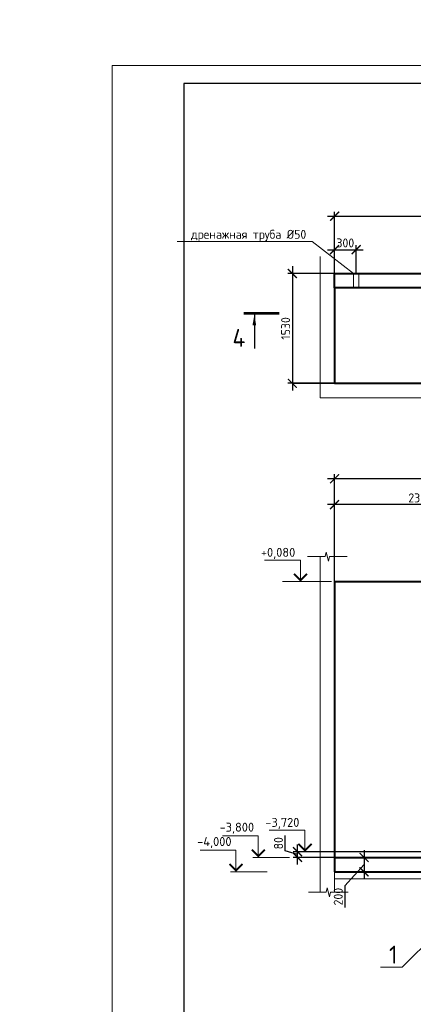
# Model space of a CAD drawing. Header units: millimetres. Extents: x 130535 to 1380046, y -231620 to 121434.
# Tile 70 of 135: x 601230 to 612197, y 8071 to 35487. Entities that reach past the tile are written whole.
import ezdxf
from ezdxf import colors
from ezdxf.entities.mleader import LeaderData, LeaderLine
from ezdxf.math import Vec2, Vec3

# ---------------------------------------------------------------- set-up
doc = ezdxf.new("R2010")
doc.units = ezdxf.units.MM
doc.linetypes.add('DASHED', pattern=[7, 5, -2, 0])
doc.layers.get('DEFPOINTS').update_dxf_attribs({"lineweight": 0})
for name, color, linetype, lineweight in [('!PIARENA-KR-ADDITIONAL TEXT_ВЫНОСКИ', 7, 'Continuous', 13), ('РАЗМЕРЫ', 7, 'Continuous', 9), ('Разрез жилая часть$0$Отметки', 7, 'Continuous', 20), ('Символы 0.20', 7, 'Continuous', 20), ('стены монолит', 7, 'Continuous', 40), ('Тонкая', 7, 'Continuous', 20), ('ТОНКИЕ', 7, 'Continuous', 9), ('Штриховая 0.20', 7, 'DASHED', 20)]:
    doc.layers.add(name, color=color, linetype=linetype, lineweight=lineweight)
doc.layers.add('ТОЛСТЫЕ_ОСНОВНЫЕ', color=7, linetype='Continuous')
doc.styles.add('!Main', font='isocpeui.ttf')
doc.styles.add('GOST-2.304_Type-B', font='GOST_Common.ttf')
doc.styles.add('ГОСТ', font='isocpeur.TTF')
doc.dimstyles.new('СПДС', dxfattribs={"dimscale": 100, "dimtxt": 2.5, "dimasz": 2.5, "dimexe": 1.25, "dimexo": 0, "dimtad": 1, "dimdec": 0, "dimtxsty": 'GOST-2.304_Type-B', "dimblk": 'ARCHTICK', "dimcen": 2.5, "dimdle": 2, "dimadec": 0, "dimazin": 2, "dimtfac": 0.75, "dimtdec": 0, "dimtmove": 1, "dimatfit": 3, "dimfxl": 1, "dimtolj": 1, "dimarcsym": 1})

# ---------------------------------------------------------------- blocks, each defined once
blk = doc.blocks.new('*U1411')
at = {"layer": 'ТОЛСТЫЕ_ОСНОВНЫЕ'}
blk.add_lwpolyline([(20, 5), (589, 5), (589, 415), (20, 415)], close=True, dxfattribs=at)
at = {"layer": 'ТОНКИЕ'}
blk.add_lwpolyline([(0, 0), (594, 0), (594, 420), (0, 420)], close=True, dxfattribs=at)
blk = doc.blocks.new('*U1412')
at = {"layer": 'ТОЛСТЫЕ_ОСНОВНЫЕ'}
blk.add_lwpolyline([(20, 5), (589, 5), (589, 415), (20, 415)], close=True, dxfattribs=at)
at = {"layer": 'ТОНКИЕ'}
blk.add_lwpolyline([(0, 0), (594, 0), (594, 420), (0, 420)], close=True, dxfattribs=at)
blk = doc.blocks.new('_None')
blk = doc.blocks.new('_ArchTick')
at = {"color": 0, "linetype": 'ByBlock', "const_width": 0.15}
blk.add_lwpolyline([(-0.5, -0.5), (0.5, 0.5)], dxfattribs=at)
blk = doc.blocks.new('*D305')
at = {"layer": 'DEFPOINTS', "color": 0, "linetype": 'Continuous', "lineweight": 0, "transparency": 16777216}
for p in [(610002, 22703), (610002, 19841), (625382, 19841)]:
    blk.add_point(p, dxfattribs=at)
at = {"layer": 'РАЗМЕРЫ', "color": 0, "linetype": 'Continuous', "lineweight": -2, "transparency": 16777216}
for p, q in [((610002, 19841), (610002, 22828)), ((625382, 19841), (625382, 22828)), ((625582, 22703), (609802, 22703))]:
    blk.add_line(p, q, dxfattribs=at)
at = {"layer": 'РАЗМЕРЫ', "color": 0, "linetype": 'Continuous', "lineweight": -2, "transparency": 16777216, "xscale": 250, "yscale": 250, "zscale": 250, "rotation": 180}
blk.add_blockref('_ArchTick', (610002, 22703), dxfattribs=at)
at = {"layer": 'РАЗМЕРЫ', "color": 0, "linetype": 'Continuous', "lineweight": -2, "transparency": 16777216, "xscale": 250, "yscale": 250, "zscale": 250}
blk.add_blockref('_ArchTick', (625382, 22703), dxfattribs=at)
at = {"layer": 'РАЗМЕРЫ', "color": 0, "linetype": 'Continuous', "lineweight": 0, "transparency": 16777216, "insert": (617692, 22891), "char_height": 250, "attachment_point": 5, "style": 'GOST-2.304_Type-B'}
blk.add_mtext('\\A1;7690', dxfattribs=at)
blk = doc.blocks.new('*D306')
at = {"layer": 'DEFPOINTS', "color": 0, "linetype": 'Continuous', "lineweight": 0, "transparency": 16777216}
for p in [(610002, 21985), (610002, 19841), (614782, 12573)]:
    blk.add_point(p, dxfattribs=at)
at = {"layer": 'РАЗМЕРЫ', "color": 0, "linetype": 'Continuous', "lineweight": -2, "transparency": 16777216}
for p, q in [((614982, 21985), (609802, 21985)), ((610002, 19841), (610002, 22110)), ((614782, 12573), (614782, 22110))]:
    blk.add_line(p, q, dxfattribs=at)
at = {"layer": 'РАЗМЕРЫ', "color": 0, "linetype": 'Continuous', "lineweight": -2, "transparency": 16777216, "xscale": 250, "yscale": 250, "zscale": 250, "rotation": 180}
blk.add_blockref('_ArchTick', (610002, 21985), dxfattribs=at)
at = {"layer": 'РАЗМЕРЫ', "color": 0, "linetype": 'Continuous', "lineweight": -2, "transparency": 16777216, "xscale": 250, "yscale": 250, "zscale": 250}
blk.add_blockref('_ArchTick', (614782, 21985), dxfattribs=at)
at = {"layer": 'РАЗМЕРЫ', "color": 0, "linetype": 'Continuous', "lineweight": 0, "transparency": 16777216, "insert": (612392, 22172), "char_height": 250, "attachment_point": 5, "style": 'GOST-2.304_Type-B'}
blk.add_mtext('\\A1;2390', dxfattribs=at)
blk = doc.blocks.new('*D307')
at = {"layer": 'DEFPOINTS', "color": 0, "linetype": 'Continuous', "lineweight": 0, "transparency": 16777216}
for p in [(610002, 28422), (608826, 25362), (610002, 25362)]:
    blk.add_point(p, dxfattribs=at)
at = {"layer": 'РАЗМЕРЫ', "color": 0, "linetype": 'Continuous', "lineweight": -2, "transparency": 16777216}
for p, q in [((608826, 28622), (608826, 25162)), ((610002, 28422), (608701, 28422)), ((610002, 25362), (608701, 25362))]:
    blk.add_line(p, q, dxfattribs=at)
at = {"layer": 'РАЗМЕРЫ', "color": 0, "linetype": 'Continuous', "lineweight": -2, "transparency": 16777216, "xscale": 250, "yscale": 250, "zscale": 250}
for p, rotation in [((608826, 28422), 90), ((608826, 25362), 270)]:
    blk.add_blockref('_ArchTick', p, dxfattribs=dict(at, rotation=rotation))
at = {"layer": 'РАЗМЕРЫ', "color": 0, "linetype": 'Continuous', "lineweight": 0, "transparency": 16777216, "insert": (608639, 26892), "char_height": 250, "attachment_point": 5, "rotation": 90, "style": 'GOST-2.304_Type-B'}
blk.add_mtext('\\A1;1530', dxfattribs=at)
blk = doc.blocks.new('*D308')
at = {"layer": 'DEFPOINTS', "color": 0, "linetype": 'Continuous', "lineweight": 0, "transparency": 16777216}
for p in [(625382, 30016), (625382, 28422), (610002, 28222)]:
    blk.add_point(p, dxfattribs=at)
at = {"layer": 'РАЗМЕРЫ', "color": 0, "linetype": 'Continuous', "lineweight": -2, "transparency": 16777216}
for p, q in [((609802, 30016), (625582, 30016)), ((610002, 28222), (610002, 30141)), ((625382, 28422), (625382, 30141))]:
    blk.add_line(p, q, dxfattribs=at)
at = {"layer": 'РАЗМЕРЫ', "color": 0, "linetype": 'Continuous', "lineweight": -2, "transparency": 16777216, "xscale": 250, "yscale": 250, "zscale": 250, "rotation": 180}
blk.add_blockref('_ArchTick', (610002, 30016), dxfattribs=at)
at = {"layer": 'РАЗМЕРЫ', "color": 0, "linetype": 'Continuous', "lineweight": -2, "transparency": 16777216, "xscale": 250, "yscale": 250, "zscale": 250}
blk.add_blockref('_ArchTick', (625382, 30016), dxfattribs=at)
at = {"layer": 'РАЗМЕРЫ', "color": 0, "linetype": 'Continuous', "lineweight": 0, "transparency": 16777216, "insert": (617692, 30204), "char_height": 250, "attachment_point": 5, "style": 'GOST-2.304_Type-B'}
blk.add_mtext('\\A1;7690', dxfattribs=at)
blk = doc.blocks.new('*D329')
at = {"layer": 'DEFPOINTS', "color": 0, "linetype": 'Continuous', "lineweight": 0, "transparency": 16777216}
for p in [(610602, 29083), (610002, 28422), (610602, 28422)]:
    blk.add_point(p, dxfattribs=at)
at = {"layer": 'РАЗМЕРЫ', "color": 0, "linetype": 'Continuous', "lineweight": -2, "transparency": 16777216}
for p, q in [((609802, 29083), (610802, 29083)), ((610002, 28422), (610002, 29208)), ((610602, 28422), (610602, 29208))]:
    blk.add_line(p, q, dxfattribs=at)
at = {"layer": 'РАЗМЕРЫ', "color": 0, "linetype": 'Continuous', "lineweight": -2, "transparency": 16777216, "xscale": 250, "yscale": 250, "zscale": 250, "rotation": 180}
blk.add_blockref('_ArchTick', (610002, 29083), dxfattribs=at)
at = {"layer": 'РАЗМЕРЫ', "color": 0, "linetype": 'Continuous', "lineweight": -2, "transparency": 16777216, "xscale": 250, "yscale": 250, "zscale": 250}
blk.add_blockref('_ArchTick', (610602, 29083), dxfattribs=at)
at = {"layer": 'РАЗМЕРЫ', "color": 0, "linetype": 'Continuous', "lineweight": 0, "transparency": 16777216, "insert": (610302, 29271), "char_height": 250, "attachment_point": 5, "style": 'GOST-2.304_Type-B'}
blk.add_mtext('\\A1;300', dxfattribs=at)
blk = doc.blocks.new('*D486')
at = {"layer": 'DEFPOINTS', "color": 0, "linetype": 'Continuous', "lineweight": 0, "transparency": 16777216}
for p in [(613379, 12161, -700), (610824, 11761), (613379, 11761, -1050)]:
    blk.add_point(p, dxfattribs=at)
at = {"layer": 'РАЗМЕРЫ', "color": 0, "linetype": 'Continuous', "lineweight": -2, "transparency": 16777216}
for p, q in [((610824, 12361), (610824, 11561)), ((613379, 12161), (610699, 12161)), ((610824, 11961), (610293, 11369)), ((613379, 11761), (610699, 11761)), ((610293, 11369), (610293, 10769))]:
    blk.add_line(p, q, dxfattribs=at)
at = {"layer": 'РАЗМЕРЫ', "color": 0, "linetype": 'Continuous', "lineweight": -2, "transparency": 16777216, "xscale": 250, "yscale": 250, "zscale": 250}
for p, rotation in [((610824, 12161), 90), ((610824, 11761), 270)]:
    blk.add_blockref('_ArchTick', p, dxfattribs=dict(at, rotation=rotation))
at = {"layer": 'РАЗМЕРЫ', "color": 0, "linetype": 'Continuous', "lineweight": 0, "transparency": 16777216, "insert": (610105, 11069), "char_height": 250, "attachment_point": 5, "rotation": 90, "style": 'GOST-2.304_Type-B'}
blk.add_mtext('\\A1;200', dxfattribs=at)
blk = doc.blocks.new('*D489')
at = {"layer": 'DEFPOINTS', "color": 0, "linetype": 'Continuous', "lineweight": 0, "transparency": 16777216}
for p in [(608970, 12321), (610126, 12161, -3225), (614782, 12321)]:
    blk.add_point(p, dxfattribs=at)
at = {"layer": 'РАЗМЕРЫ', "color": 0, "linetype": 'Continuous', "lineweight": -2, "transparency": 16777216}
for p, q in [((608626, 12344), (608626, 12769)), ((608970, 12241), (608626, 12344)), ((608970, 11961), (608970, 12521)), ((614782, 12321), (608845, 12321)), ((610126, 12161), (608845, 12161))]:
    blk.add_line(p, q, dxfattribs=at)
at = {"layer": 'РАЗМЕРЫ', "color": 0, "linetype": 'Continuous', "lineweight": -2, "transparency": 16777216, "xscale": 250, "yscale": 250, "zscale": 250}
for p, rotation in [((608970, 12321), 90), ((608970, 12161), 270)]:
    blk.add_blockref('_ArchTick', p, dxfattribs=dict(at, rotation=rotation))
at = {"layer": 'РАЗМЕРЫ', "color": 0, "linetype": 'Continuous', "lineweight": 0, "transparency": 16777216, "insert": (608439, 12556), "char_height": 250, "attachment_point": 5, "rotation": 90, "style": 'GOST-2.304_Type-B'}
blk.add_mtext('\\A1;80', dxfattribs=at)

msp = doc.modelspace()

# ---------------------------------------------------------------- linework, layer by layer
at = {"layer": 'РАЗМЕРЫ', "linetype": 'Continuous', "lineweight": 0}
for p, q in [((609601.9, 24961.7, -700), (609601.9, 28896.8)), ((610001.9, 25361.7), (610001.9, 28896.8)), ((628180.7, 25361.7, -700), (608837, 25361.7, -700)), ((628180.7, 24961.7, -700), (609601.9, 24961.7, -700)), ((609597.4, 20539.1, 700), (609597.4, 11192.8)), ((609997.4, 20539.1), (609997.4, 11192.8, -700))]:
    msp.add_line(p, q, dxfattribs=at)
at = {"layer": 'Символы 0.20', "color": 1, "linetype": 'Continuous', "lineweight": 20, "ltscale": 100}
for p, q in [((609054.5, 20440.8), (608054.5, 20440.8)), ((609920.6, 19840.8), (608552.6, 19840.8)), ((609178.6, 12920.8, -7150), (608178.6, 12920.8, -7150)), ((607877.9, 12760.8, -7850), (606877.9, 12760.8, -7850)), ((607254.2, 12360.8, -7150), (606254.2, 12360.8, -7150)), ((608744, 12160.8, -7850), (607877.9, 12160.8, -7850)), ((608120.3, 11760.8, -7150), (607254.2, 11760.8, -7150))]:
    msp.add_line(p, q, dxfattribs=at)
at = {"layer": 'Символы 0.20', "color": 1, "linetype": 'Continuous', "lineweight": 20, "ltscale": 10000}
for p, q in [((607727.9, 12160.8, -7850), (608027.9, 12160.8, -7850)), ((607104.2, 11760.8, -7150), (607404.2, 11760.8, -7150))]:
    msp.add_line(p, q, dxfattribs=at)
msp.add_lwpolyline([(609054.5, 19840.8), (609054.5, 20440.8)], dxfattribs=at)
at = {"layer": 'Символы 0.20', "color": 1, "linetype": 'Continuous', "lineweight": 20, "ltscale": 10000, "const_width": 50}
msp.add_lwpolyline([(609236.8, 20058.5), (609054.5, 19876.2), (608872.2, 20058.5)], dxfattribs=at)
at = {"layer": 'Символы 0.20', "color": 1, "linetype": 'Continuous', "lineweight": 20, "ltscale": 10000}
for points, elevation in [([(609178.6, 12320.8), (609178.6, 12920.8)], -7150), ([(607877.9, 12160.8), (607877.9, 12760.8)], -7850), ([(607254.2, 11760.8), (607254.2, 12360.8)], -7150)]:
    msp.add_lwpolyline(points, dxfattribs=dict(at, elevation=elevation))
at = {"layer": 'Символы 0.20', "color": 1, "linetype": 'Continuous', "lineweight": 20, "ltscale": 10000, "const_width": 50}
for points, elevation in [([(608060.3, 12378.5), (607877.9, 12196.2), (607695.6, 12378.5)], -7850), ([(609360.9, 12538.5), (609178.6, 12356.2), (608996.2, 12538.5)], -7150), ([(607436.5, 11978.5), (607254.2, 11796.2), (607071.8, 11978.5)], -7150)]:
    msp.add_lwpolyline(points, dxfattribs=dict(at, elevation=elevation))
at = {"layer": 'стены монолит', "ltscale": 100}
for p, q in [((610001.9, 28021.7, -700), (610001.9, 25361.7)), ((610001.9, 19840.8), (609997.4, 11760.8, -700)), ((610001.9, 19840.8), (625381.9, 19840.8)), ((609997.4, 12160.8), (614777.5, 12160.8, -700)), ((609997.4, 11760.8, -700), (614777.4, 11760.8, -700))]:
    msp.add_line(p, q, dxfattribs=at)
at = {"layer": 'стены монолит', "color": 0, "lineweight": 18, "ltscale": 100}
msp.add_line((609997.4, 11560.8, -700), (614831, 11560.8, -700), dxfattribs=at)
at = {"layer": 'стены монолит', "ltscale": 100}
msp.add_lwpolyline([(610001.9, 28421.7), (625381.9, 28421.7), (625381.9, 28021.7), (610001.9, 28021.7)], close=True, dxfattribs=at)
msp.add_lwpolyline([(625381.9, 28021.7), (627781.9, 28021.7), (627781.9, 25361.7), (610001.9, 25361.7)], dxfattribs=at)
at = {"layer": 'Тонкая', "elevation": 700}
msp.add_lwpolyline([(609246.5, 20539.1), (609321.5, 20539.1), (609736.3, 20539.1), (609767.5, 20664.1), (609830, 20414.1), (609861.3, 20539.1), (610276, 20539.1), (610351, 20539.1)], dxfattribs=at)
at = {"layer": 'Тонкая'}
msp.add_lwpolyline([(609275.3, 11192.8), (609350.3, 11192.8), (609765, 11192.8), (609796.3, 11317.8), (609858.8, 11067.8), (609890, 11192.8), (610304.8, 11192.8), (610379.8, 11192.8)], dxfattribs=at)
at = {"layer": 'ТОНКИЕ', "linetype": 'Continuous', "lineweight": 25, "ltscale": 200}
msp.add_line((607767.2, 27278.3), (607767.2, 26328.3), dxfattribs=at)
at = {"layer": 'ТОНКИЕ', "linetype": 'Continuous', "lineweight": 25, "ltscale": 200, "const_width": 70}
msp.add_lwpolyline([(607467.2, 27313.3), (608467.2, 27313.3)], dxfattribs=at)
at = {"layer": 'ТОНКИЕ', "linetype": 'Continuous', "lineweight": 25, "ltscale": 200}
msp.add_solid([(607767.2, 27278.3), (607817.5, 26977.9), (607716.9, 26977.9)], dxfattribs=at)
at = {"layer": 'Штриховая 0.20'}
msp.add_lwpolyline([(610676.9, 28421.7), (610676.9, 28021.7), (610526.9, 28021.7), (610526.9, 28421.7)], close=True, dxfattribs=at)

# ---------------------------------------------------------------- block references
at = {"xscale": 100, "yscale": 100, "zscale": 100}
for name in ['*U1411', '*U1412']:
    msp.add_blockref(name, (603807.5, -7790.1), dxfattribs=at)

# ---------------------------------------------------------------- texts
at = {"layer": 'Разрез жилая часть$0$Отметки', "linetype": 'Continuous', "lineweight": 25, "ltscale": 100, "style": 'ГОСТ'}
for s, p in [('+0,080', (607949.5, 20530.8)), ('-3,720', (608073.6, 13010.8, -7150)), ('-3,800', (606797.9, 12878.3, -7850)), ('-4,000', (606174.2, 12478.3, -7150))]:
    msp.add_text(s, height=250, dxfattribs=at).set_placement(p)
at = {"layer": 'ТОНКИЕ', "linetype": 'Continuous', "lineweight": 0, "insert": (607337.2, 26628.3), "char_height": 500, "attachment_point": 5, "style": 'GOST-2.304_Type-B'}
msp.add_mtext_dynamic_manual_height_columns('4', width=723.88, gutter_width=25, heights=[0], dxfattribs=at)

# ---------------------------------------------------------------- dimensions: what is measured, and where the dimension line sits
at = {"layer": 'РАЗМЕРЫ', "linetype": 'Continuous', "lineweight": 0}
for base, p1, p2, angle, picture, middle in [((625381.9, 30016.4), (610001.9, 28221.7), (625381.9, 28421.7), 180, '*D308', (617691.9, 30203.9)), ((610601.9, 29083.3), (610001.9, 28421.7), (610601.9, 28421.7), 180, '*D329', (610301.9, 29270.8)), ((608826.3, 25361.7), (610001.9, 28421.7), (610001.9, 25361.7), 90, '*D307', (608638.8, 26891.7)), ((608970.2, 12320.8), (610126, 12160.8, -3225), (614782, 12320.8), 90, '*D489', (608438.9, 12406.4))]:
    dim = msp.add_linear_dim(base=base, p1=p1, p2=p2, angle=angle, dimstyle='СПДС', override={"dimlfac": 0.5}, dxfattribs=at)
    dim.commit()
    dim.dimension.update_dxf_attribs({"geometry": picture, "text_midpoint": middle})
for base, p1, picture, middle in [((610001.9, 22703.3), (625381.9, 19840.8), '*D305', (617691.9, 22890.8)), ((610001.9, 21984.5), (614782, 12572.8), '*D306', (612392, 22172))]:
    dim = msp.add_linear_dim(base=base, p1=p1, p2=(610001.9, 19840.8), dimstyle='СПДС', override={"dimlfac": 0.5, "dimrnd": 5}, dxfattribs=at)
    dim.commit()
    dim.dimension.update_dxf_attribs({"geometry": picture, "text_midpoint": middle})
dim = msp.add_linear_dim(base=(610823.8, 11760.8, -3225), p1=(613378.5, 12160.8, -3925), p2=(613378.5, 11760.8, -4275), angle=90, dimstyle='СПДС', override={"dimlfac": 0.5}, dxfattribs=at)
dim.commit()
dim.dimension.update_dxf_attribs({"geometry": '*D486', "text_midpoint": (610292.5, 11306.9, -3225), "dimtype": 160})

# ---------------------------------------------------------------- leaders
at = {"layer": '!PIARENA-KR-ADDITIONAL TEXT_ВЫНОСКИ', "ltscale": 30}
ml = msp.add_multileader_mtext('Standard', dxfattribs=at)
ml.set_content('{\\fISOCPEUR|b0|i0|c0|p34;\\C256;поз.2 нижняя %%c10 А500С, шаг 200х200\\P поз.1   верхняя %%c10 А500С, шаг 200х200\\Pфоновая арматура, раскладку начинать \\Pвдоль цифровых осей}', color=3, style='!Main')
ml.set_leader_properties(color=256, linetype='ByLayer', lineweight=-1)
ml.build(insert=Vec2(0, 0))
ml.multileader.update_dxf_attribs({"text_left_attachment_type": 6, "text_right_attachment_type": 6, "dogleg_length": 0.339, "arrow_head_size": 160000, "scale": 100})
ctx = ml.context
ctx.base_point, ctx.scale, ctx.char_height, ctx.arrow_head_size, ctx.landing_gap_size, ctx.plane_origin = Vec3(817359.6, 17503.3), 100, 250, 160000, 0, Vec3(823407.5, 13210.4)
ctx.left_attachment, ctx.right_attachment, ctx.text_align_type = 6, 6, 1
notes = []
notes.append((ctx, [(0, (1, 1, 0), (823868.6, 17503.3), (-1, 0), 33.9, [(0, [(825874.7, 16893)], 0, [])])]))
ctx.mtext.insert, ctx.mtext.width, ctx.mtext.alignment, ctx.mtext.flow_direction = Vec3(820597.1, 17828.3), 10171.308, 2, 5
at = {"layer": 'Символы 0.20'}
ml = msp.add_multileader_mtext('Standard', dxfattribs=at)
ml.set_content('дренажная труба %%C50', color=256, style='GOST-2.304_Type-B')
ml.set_leader_properties(color=256, linetype='ByLayer', lineweight=-1)
ml.set_arrow_properties(name='NONE')
ml.build(insert=Vec2(0, 0))
ml.multileader.update_dxf_attribs({"text_left_attachment_type": 6, "text_right_attachment_type": 6, "dogleg_length": 1, "arrow_head_size": 18, "scale": 20})
ctx = ml.context
ctx.base_point, ctx.scale, ctx.char_height, ctx.arrow_head_size, ctx.landing_gap_size, ctx.plane_origin = Vec3(605937.9, 29310.7), 20, 250, 18, 9, Vec3(615506, 23441)
ctx.left_attachment, ctx.right_attachment, ctx.text_align_type = 6, 6, 1
notes.append((ctx, [(1, (1, 1, 0), (609378.1, 29310.7), (-1, 0), 101, [(0, [(610526.9, 28421.7)], 0, [])])]))
ctx.mtext.insert, ctx.mtext.alignment, ctx.mtext.flow_direction = Vec3(607607.5, 29635.7), 2, 5
at = {"layer": 'Символы 0.20', "ltscale": 100}
ml = msp.add_multileader_mtext('Standard', dxfattribs=at)
ml.set_content('Труба Тр\\Pниз трубы на 50 мм выше верха плиты', color=256, style='ГОСТ')
ml.set_leader_properties(color=256, linetype='ByLayer', lineweight=-1)
ml.set_arrow_properties(name='NONE')
ml.build(insert=Vec2(0, 0))
ml.multileader.update_dxf_attribs({"text_left_attachment_type": 6, "text_right_attachment_type": 6, "dogleg_length": 2.5, "arrow_head_size": 45, "scale": 100})
ctx = ml.context
ctx.base_point, ctx.scale, ctx.char_height, ctx.arrow_head_size, ctx.landing_gap_size, ctx.plane_origin = Vec3(501440.4, 12197.9), 100, 300, 45, 22.5, Vec3(511146.9, 8887.5)
ctx.left_attachment, ctx.right_attachment = 6, 6
notes.append((ctx, [(1, (1, 1, 0), (505500.4, 12197.9), (-1, 0), 250, [(0, [(506139.9, 10557.6)], 0, [])])]))
ctx.mtext.insert, ctx.mtext.width, ctx.mtext.flow_direction = Vec3(501462.9, 12587.9), 3780.751, 5
ml = msp.add_multileader_mtext('Standard', dxfattribs=at)
ml.set_content('Труба Тр\\Pниз трубы на 50 мм выше верха плиты', color=256, style='ГОСТ')
ml.set_leader_properties(color=256, linetype='ByLayer', lineweight=-1)
ml.set_arrow_properties(name='NONE')
ml.build(insert=Vec2(0, 0))
ml.multileader.update_dxf_attribs({"text_left_attachment_type": 6, "text_right_attachment_type": 6, "dogleg_length": 2.5, "arrow_head_size": 45, "scale": 100})
ctx = ml.context
ctx.base_point, ctx.scale, ctx.char_height, ctx.arrow_head_size, ctx.landing_gap_size, ctx.plane_origin = Vec3(569521.5, 12390.6), 100, 300, 45, 22.5, Vec3(579228, 9080.1)
ctx.left_attachment, ctx.right_attachment = 6, 6
notes.append((ctx, [(0, (1, 1, 0), (569271.5, 12390.6), (1, 0), 250, [(0, [(569736.8, 10495.1)], 0, [])])]))
ctx.mtext.insert, ctx.mtext.width, ctx.mtext.flow_direction = Vec3(569544, 12780.6), 3780.751, 5
at = {"layer": 'Символы 0.20'}
ml = msp.add_multileader_mtext('Standard', dxfattribs=at)
ml.set_content('1', color=256, style='GOST-2.304_Type-B')
ml.set_leader_properties(color=256, linetype='ByLayer', lineweight=-1)
ml.set_arrow_properties(name='NONE')
ml.build(insert=Vec2(0, 0))
ml.multileader.update_dxf_attribs({"text_left_attachment_type": 6, "text_right_attachment_type": 6, "dogleg_length": 1, "arrow_head_size": 36, "scale": 20})
ctx = ml.context
ctx.base_point, ctx.scale, ctx.char_height, ctx.arrow_head_size, ctx.landing_gap_size, ctx.plane_origin = Vec3(611499.9, 9103.2, 700), 20, 500, 36, 18, Vec3(619803.6, 12554.1, 700)
ctx.left_attachment, ctx.right_attachment = 6, 6
notes.append((ctx, [(0, (1, 1, 0), (611885.9, 9103.2, 700), (-1, 0), 200, [(0, [(613497.8, 10706.7, 700)], 0, [])])]))
ctx.mtext.insert, ctx.mtext.flow_direction = Vec3(611517.9, 9703.2, 700), 5
at = {"layer": 'Символы 0.20', "ltscale": 100}
ml = msp.add_multileader_mtext('Standard', dxfattribs=at)
ml.set_content('Труба Тр\\Pниз трубы в уровне верха плиты', color=256, style='ГОСТ')
ml.set_leader_properties(color=256, linetype='ByLayer', lineweight=-1)
ml.set_arrow_properties(name='NONE')
ml.build(insert=Vec2(0, 0))
ml.multileader.update_dxf_attribs({"text_left_attachment_type": 6, "text_right_attachment_type": 6, "dogleg_length": 2.5, "arrow_head_size": 45, "scale": 100})
ctx = ml.context
ctx.base_point, ctx.scale, ctx.char_height, ctx.arrow_head_size, ctx.landing_gap_size, ctx.plane_origin = Vec3(439775.3, 9734), 100, 300, 45, 22.5, Vec3(433878.8, 6423.5)
ctx.left_attachment, ctx.right_attachment = 6, 6
notes.append((ctx, [(1, (1, 1, 0), (439525.3, 9734), (1, 0), 250, [(0, [(438885.9, 8093.7)], 0, [])])]))
ctx.mtext.insert, ctx.mtext.width, ctx.mtext.flow_direction = Vec3(439797.8, 10124), 6576.024, 5
ml = msp.add_multileader_mtext('Standard', dxfattribs=at)
ml.set_content('Труба Тр\\Pниз трубы в уровне верха плиты', color=256, style='ГОСТ')
ml.set_leader_properties(color=256, linetype='ByLayer', lineweight=-1)
ml.set_arrow_properties(name='NONE')
ml.build(insert=Vec2(0, 0))
ml.multileader.update_dxf_attribs({"text_left_attachment_type": 6, "text_right_attachment_type": 6, "dogleg_length": 2.5, "arrow_head_size": 45, "scale": 100})
ctx = ml.context
ctx.base_point, ctx.scale, ctx.char_height, ctx.arrow_head_size, ctx.landing_gap_size, ctx.plane_origin = Vec3(374236, 9404.1), 100, 300, 45, 22.5, Vec3(368339.5, 6093.6)
ctx.left_attachment, ctx.right_attachment = 6, 6
notes.append((ctx, [(1, (1, 1, 0), (373986, 9404.1), (1, 0), 250, [(0, [(373346.6, 7763.7)], 0, [])])]))
ctx.mtext.insert, ctx.mtext.width, ctx.mtext.flow_direction = Vec3(374258.5, 9794.1), 6442.783, 5
ml = msp.add_multileader_mtext('Standard', dxfattribs=at)
ml.set_content('Щебень фр.20-40', color=256, style='ГОСТ')
ml.set_leader_properties(color=256, linetype='ByLayer', lineweight=-1)
ml.set_arrow_properties(name='NONE')
ml.build(insert=Vec2(0, 0))
ml.multileader.update_dxf_attribs({"text_left_attachment_type": 6, "text_right_attachment_type": 6, "dogleg_length": 2.5, "arrow_head_size": 45, "scale": 100})
ctx = ml.context
ctx.base_point, ctx.scale, ctx.char_height, ctx.arrow_head_size, ctx.landing_gap_size, ctx.plane_origin = Vec3(499616, 8365.1), 100, 300, 45, 22.5, Vec3(507147.5, 5054.7)
ctx.left_attachment, ctx.right_attachment = 6, 6
notes.append((ctx, [(1, (1, 1, 0), (501501, 8365.1), (-1, 0), 250, [(0, [(503252, 9791.6)], 0, [])])]))
ctx.mtext.insert, ctx.mtext.width, ctx.mtext.flow_direction = Vec3(499638.5, 8755.1), 2129.129, 5
ml = msp.add_multileader_mtext('Standard', dxfattribs=at)
ml.set_content('Щебень фр.20-40', color=256, style='ГОСТ')
ml.set_leader_properties(color=256, linetype='ByLayer', lineweight=-1)
ml.set_arrow_properties(name='NONE')
ml.build(insert=Vec2(0, 0))
ml.multileader.update_dxf_attribs({"text_left_attachment_type": 6, "text_right_attachment_type": 6, "dogleg_length": 2.5, "arrow_head_size": 45, "scale": 100})
ctx = ml.context
ctx.base_point, ctx.scale, ctx.char_height, ctx.arrow_head_size, ctx.landing_gap_size, ctx.plane_origin = Vec3(573727.1, 8341.3), 100, 300, 45, 22.5, Vec3(567830.5, 5030.9)
ctx.left_attachment, ctx.right_attachment = 6, 6
notes.append((ctx, [(1, (1, 1, 0), (573477.1, 8341.3), (1, 0), 250, [(0, [(571726, 9767.8)], 0, [])])]))
ctx.mtext.insert, ctx.mtext.width, ctx.mtext.flow_direction = Vec3(573749.6, 8731.3), 2129.129, 5
for ctx, leaders in notes:
    for number, flags, end, landing, length, lines in leaders:
        leader = LeaderData()
        leader.index, (leader.has_last_leader_line, leader.has_dogleg_vector, leader.attachment_direction) = number, flags
        leader.last_leader_point, leader.dogleg_vector, leader.dogleg_length = Vec3(end), Vec3(landing), length
        for number, points, colour, breaks in lines:
            line = LeaderLine()
            line.index, line.vertices, line.color, line.breaks = number, Vec3.list(points), colors.encode_raw_color(colour), breaks
            leader.lines.append(line)
        ctx.leaders.append(leader)

doc.saveas('drawing.dxf')
